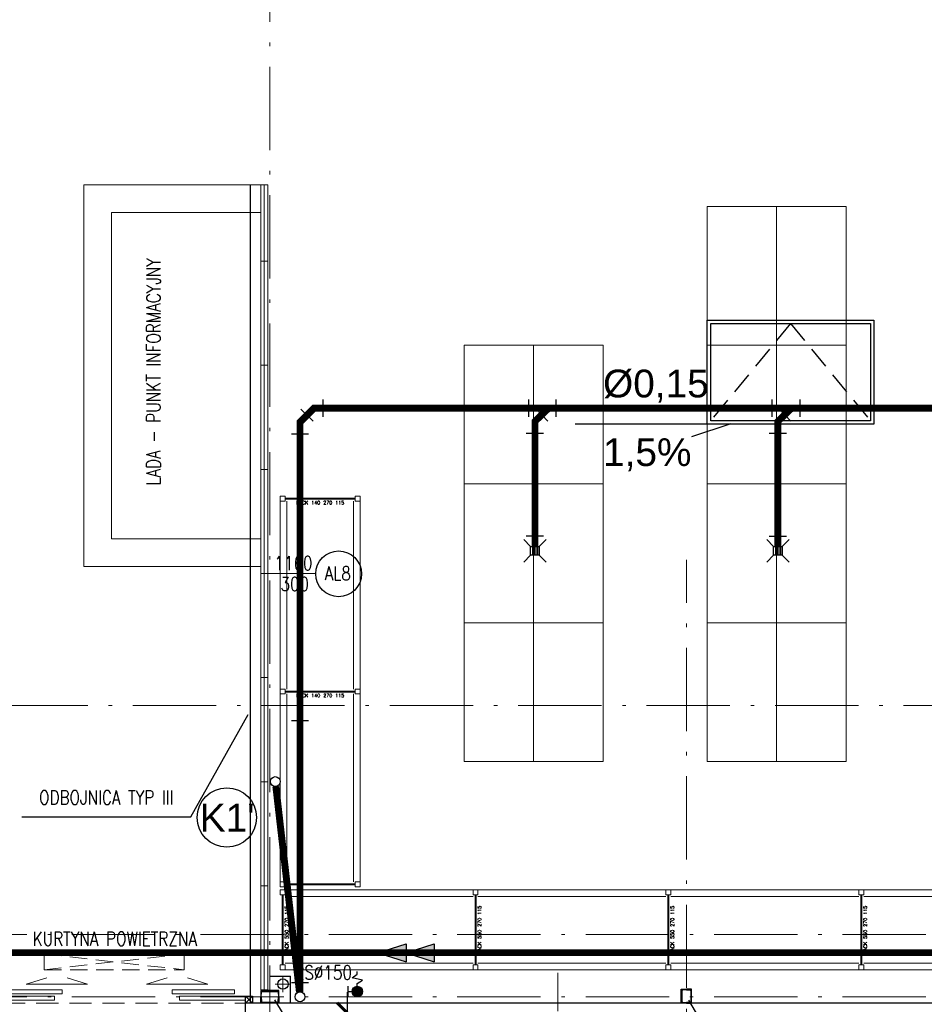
# Model space of a CAD drawing. Extents: x 153948 to 285449, y -89387 to -60195.
# Tile 28 of 108: x 255600 to 256903, y -85690 to -84272. Entities that reach past the tile are written whole.
import ezdxf
from ezdxf.enums import TextEntityAlignment as Align

# ---------------------------------------------------------------- set-up
doc = ezdxf.new("R2010")
doc.units = 0
doc.header["$LTSCALE"] = 100
doc.header["$MEASUREMENT"] = 0
doc.header["$PDMODE"] = 1
for name, pattern in [('ACAD_ISO10W100', [18.5, 12, -3, 0.5, -3]), ('DASHED2', [0.375, 0.25, -0.125]), ('HIDDEN2', [4.7625, 3.175, -1.5875])]:
    doc.linetypes.add(name, pattern=pattern)
doc.layers.get('0').update_dxf_attribs({"linetype": 'CONTINUOUS'})
doc.layers.get('DEFPOINTS').update_dxf_attribs({"linetype": 'CONTINUOUS'})
for name, color, linetype in [('1', 2, 'CONTINUOUS'), ('_INST OPIS', 7, 'CONTINUOUS'), ('_INST WODA', 4, 'CONTINUOUS'), ('_PROJ KS', 33, 'CONTINUOUS'), ('K-STA', 2, 'CONTINUOUS'), ('kanalizacja', 6, 'CONTINUOUS'), ('KRATKI', 33, 'CONTINUOUS'), ('R-----OP', 2, 'CONTINUOUS'), ('RYNNY', 2, 'CONTINUOUS'), ('SCIANY-GK', 11, 'CONTINUOUS'), ('TEXT', 11, 'CONTINUOUS'), ('WYMIARY', 1, 'CONTINUOUS'), ('ŚWIETLIK', 2, 'CONTINUOUS')]:
    doc.layers.add(name, color=color, linetype=linetype)
for name, color, linetype, lineweight in [('ALUMINIUM', 5, 'CONTINUOUS', 13), ('OSIE', 8, 'ACAD_ISO10W100', 15), ('PANELE', 3, 'CONTINUOUS', 25), ('RAK 140', 7, 'CONTINUOUS', 13), ('RS REGAŁY', 7, 'CONTINUOUS', 13)]:
    doc.layers.add(name, color=color, linetype=linetype, lineweight=lineweight)
doc.styles.add('DYBY-NORMALNY-0-8-N', font='ROMANS.SHX', dxfattribs={"width": 0.8})
doc.styles.add('instalacje', font='arial.ttf', dxfattribs={"height": 40})
doc.styles.get("Standard").update_dxf_attribs({"font": 'txt.shx'})
doc.styles.add('STYLE2', font='isocp.shx', dxfattribs={"width": 0.8})
doc.dimstyles.new('KRESKI_100', dxfattribs={"dimscale": 20, "dimtxt": 2.2, "dimasz": 1.5, "dimexe": 1.5, "dimexo": 1.5, "dimgap": 0.6, "dimtad": 1, "dimdec": 1, "dimrnd": 0.5, "dimdsep": 46, "dimtxsty": 'STYLE2', "dimblk1": 'ARCHTICK', "dimblk2": 'ARCHTICK', "dimsah": 1, "dimcen": 2.5, "dimdle": 1.5, "dimclrd": 10, "dimclre": 10, "dimclrt": 15, "dimadec": 0, "dimazin": 0, "dimtfac": 1, "dimtdec": 1, "dimtmove": 1, "dimatfit": 3, "dimldrblk": 'ARCHTICK', "dimfxl": 1.5, "dimfxlon": 1, "dimtolj": 1, "dimtzin": 0, "dimarcsym": 0})

# ---------------------------------------------------------------- blocks, each defined once
blk = doc.blocks.new('SC260X2')
at = {"layer": '1'}
for points in [[(-13, 9), (-13, 0), (-12.4, 0), (-12.1, 7, -0.401015), (-11.1, 7.9), (11.1, 7.9, -0.401015), (12.1, 7), (12.4, 0), (13, 0), (13, 9)], [(-13, -9), (-13, 0), (-12.4, 0), (-12.1, -7, 0.401015), (-11.1, -7.9), (11.1, -7.9, 0.401015), (12.1, -7), (12.4, 0), (13, 0), (13, -9)]]:
    blk.add_lwpolyline(points, format="xyb", close=True, dxfattribs=at)
blk = doc.blocks.new('SC200X2')
at = {"layer": '1'}
for points in [[(-10, 7.5), (-10, 0), (-9.7, 0, 0.391021), (-9.1, 0.6), (-8.7, 5.6, -0.391021), (-7.6, 6.6), (7.6, 6.6, -0.391021), (8.7, 5.6), (9.1, 0.6, 0.391021), (9.7, 0), (10, 0), (10, 7.5)], [(-10, -7.5), (-10, 0), (-9.7, 0, -0.391021), (-9.1, -0.6), (-8.7, -5.6, 0.391021), (-7.6, -6.6), (7.6, -6.6, 0.391021), (8.7, -5.6), (9.1, -0.6, -0.391021), (9.7, 0), (10, 0), (10, -7.5)]]:
    blk.add_lwpolyline(points, format="xyb", close=True, dxfattribs=at)
blk = doc.blocks.new('_ARCHTICK')
at = {"color": 0, "linetype": 'ByBlock', "const_width": 0.15}
blk.add_lwpolyline([(-0.5, -0.5), (0.5, 0.5)], dxfattribs=at)
blk = doc.blocks.new('*D364')
at = {"layer": 'DEFPOINTS', "color": 0, "ltscale": 0.1, "transparency": 16777216}
for p in [(256350.4, -85703), (256072.3, -85725.5), (256350.4, -85725.5)]:
    blk.add_point(p, dxfattribs=at)
at = {"layer": 'WYMIARY', "color": 10, "lineweight": -2, "ltscale": 0.1, "transparency": 16777216}
for p, q in [((256072.3, -85703), (256072.3, -85673)), ((256102.3, -85703), (256042.3, -85703)), ((256072.3, -85703), (256072.3, -85725.5)), ((256102.3, -85725.5), (256042.3, -85725.5)), ((256072.3, -85725.5), (256072.3, -85755.5))]:
    blk.add_line(p, q, dxfattribs=at)
at = {"layer": 'WYMIARY', "color": 10, "lineweight": -2, "ltscale": 0.1, "transparency": 16777216, "xscale": 30, "yscale": 30, "zscale": 30}
for p, rotation in [((256072.3, -85703), 270), ((256072.3, -85725.5), 90)]:
    blk.add_blockref('_ARCHTICK', p, dxfattribs=dict(at, rotation=rotation))
at = {"layer": 'WYMIARY', "color": 15, "ltscale": 0.1, "transparency": 16777216, "insert": (256014.2, -85760.4), "char_height": 44, "attachment_point": 5, "rotation": 90, "style": 'STYLE2'}
blk.add_mtext('\\A1;22.5', dxfattribs=at)
blk = doc.blocks.new('Wpust_kr')
for p, q in [((0, 12.5), (-10, 22.5)), ((12.5, 12.5), (22.5, 22.5)), ((0, 0), (-10, -10)), ((0, 0), (0, 12.5)), ((0, 12.5), (12.5, 12.5)), ((0, 10), (12.5, 10)), ((0, 7.5), (12.5, 7.5)), ((0, 5), (12.5, 5)), ((0, 2.5), (12.5, 2.5)), ((12.5, 0), (0, 0)), ((12.5, 12.5), (12.5, 0)), ((12.5, 0), (22.5, -10))]:
    blk.add_line(p, q)
blk = doc.blocks.new('A$C67367134')
at = {"layer": '_INST WODA', "ltscale": 0.1}
for p, q in [((-7.5, 27.3), (0, 32.6)), ((0, 32.6), (0, 36.3)), ((-13.8, 15.2), (-13.8, 0)), ((7.7, 24), (-7.5, 27.3)), ((0, 19.3), (7.7, 24)), ((0, 15.2), (0, 19.3)), ((-13.8, 7.6), (-7.6, 7.6))]:
    blk.add_line(p, q, dxfattribs=at)
blk.add_circle((0, 7.6), 7.58, dxfattribs=at)
blk = doc.blocks.new('RACK 140 270 115')
at = {"color": 40}
for p, q in [((7, 115), (277.8, 115)), ((2.75, 108), (2.75, 7)), ((4.25, 108), (4.25, 7)), ((7, 105.5), (277.8, 105.5)), ((7, 9.5), (277.8, 9.5)), ((7, 0), (277.8, 0))]:
    blk.add_line(p, q, dxfattribs=at)
for points in [[(0, 108), (7, 108), (7, 115), (0, 115)], [(0, 0), (7, 0), (7, 7), (0, 7)]]:
    blk.add_lwpolyline(points, close=True, dxfattribs=at)
at = {"color": 40, "insert": (9.25, 57.5), "char_height": 5, "width": 101, "attachment_point": 5, "rotation": 90}
blk.add_mtext('RACK 140 270 115', dxfattribs=at)
blk = doc.blocks.new('NOGA RACK 140 007 115')
at = {"color": 40}
for p, q in [((2.75, 108), (2.75, 7)), ((4.25, 108), (4.25, 7))]:
    blk.add_line(p, q, dxfattribs=at)
for points in [[(0, 108), (7, 108), (7, 115), (0, 115)], [(0, 0), (7, 0), (7, 7), (0, 7)]]:
    blk.add_lwpolyline(points, close=True, dxfattribs=at)
blk = doc.blocks.new('RACK 550 270 115')
at = {"color": 6}
for p, q in [((7, 115), (277.8, 115)), ((2.75, 108), (2.75, 7)), ((4.25, 108), (4.25, 7)), ((7, 105.5), (277.8, 105.5)), ((7, 9.5), (277.8, 9.5)), ((7, 0), (277.8, 0))]:
    blk.add_line(p, q, dxfattribs=at)
for points in [[(0, 108), (7, 108), (7, 115), (0, 115)], [(0, 0), (7, 0), (7, 7), (0, 7)]]:
    blk.add_lwpolyline(points, close=True, dxfattribs=at)
at = {"color": 6, "insert": (9.25, 57.5), "char_height": 5, "width": 101, "attachment_point": 5, "rotation": 90}
blk.add_mtext('RACK 550 270 115', dxfattribs=at)

msp = doc.modelspace()

# ---------------------------------------------------------------- hatches: boundary and pattern name
at = {"layer": '_INST WODA', "ltscale": 0.1}
msp.add_hatch(color=256, dxfattribs=at).paths.add_polyline_path([(256093.98, -85671.96, 1), (256078.82, -85671.96, 1)])
at = {"layer": '_PROJ KS', "ltscale": 0.1}
for points in [[(256156.6, -85602.97), (256156.6, -85628.95), (256115.98, -85615.96)], [(256197.22, -85602.97), (256197.22, -85628.95), (256156.6, -85615.96)]]:
    msp.add_hatch(color=256, dxfattribs=at).paths.add_polyline_path(points)

# ---------------------------------------------------------------- linework, layer by layer
at = {"layer": '_INST OPIS', "ltscale": 0.1}
for p, q in [((256400.44, -84853.89), (256624.61, -84853.89)), ((256624.61, -84853.89), (256567.94, -84872.49))]:
    msp.add_line(p, q, dxfattribs=at)
msp.add_circle((255898.55, -85421.15), 42.67, dxfattribs=at)
at = {"layer": '_PROJ KS', "color": 7, "ltscale": 0.1}
for p, q in [((256036.94, -84818.99), (256036.94, -84843.9)), ((256333.12, -84818.99), (256333.12, -84843.9)), ((256372.46, -84818.99), (256372.46, -84843.9)), ((256683.49, -84818.99), (256683.49, -84843.9)), ((256723.92, -84818.99), (256723.92, -84843.9)), ((256005.06, -84832.64), (256022.67, -84850.25)), ((256343.49, -84831.92), (256360.76, -84849.86)), ((256693.49, -84831.92), (256710.76, -84849.86)), ((256354.76, -84867.63), (256329.86, -84867.63)), ((256704.76, -84867.66), (256679.86, -84867.66)), ((256016.32, -84868.65), (255991.41, -84868.65)), ((256354.76, -85015.94), (256329.86, -85015.94)), ((256704.76, -85016.2), (256679.86, -85016.2)), ((256016.32, -85281.68), (255991.41, -85281.68)), ((256016.32, -85659.41), (255991.41, -85659.41))]:
    msp.add_line(p, q, dxfattribs=at)
at = {"layer": '_PROJ KS', "ltscale": 0.1}
for p, q in [((256115.98, -85615.96), (256156.6, -85602.97)), ((256156.6, -85602.97), (256156.6, -85628.95)), ((256156.6, -85615.96), (256197.22, -85602.97)), ((256197.22, -85602.97), (256197.22, -85628.95)), ((256115.98, -85615.96), (256156.6, -85628.95)), ((256156.6, -85615.96), (256197.22, -85628.95))]:
    msp.add_line(p, q, dxfattribs=at)
at = {"layer": '_PROJ KS', "ltscale": 0.1, "const_width": 10}
for points in [[(256003.86, -85672.41), (256003.86, -84851.45), (256023.86, -84831.45), (257862.25, -84831.45), (257882.25, -84851.45), (257882.25, -85470.92)], [(256342.31, -85030.54), (256342.31, -84850.34), (256361.93, -84831.45)], [(256692.31, -85030.54), (256692.31, -84850.34), (256711.93, -84831.45)], [(257855.09, -85615.96), (253113.93, -85615.96), (253113.93, -85265.07)]]:
    msp.add_lwpolyline(points, dxfattribs=at)
at = {"layer": '_PROJ KS', "linetype": 'HIDDEN2', "ltscale": 0.1, "const_width": 10}
msp.add_lwpolyline([(256003.05, -85672.46), (255969.08, -85376.48)], dxfattribs=at)
at = {"layer": '_PROJ KS', "ltscale": 0.1}
for centre in [(255968.27, -85369.39), (256003.86, -85679.55)]:
    msp.add_circle(centre, 7.13, dxfattribs=at)
at = {"layer": 'ALUMINIUM', "ltscale": 0.1}
for p, q in [((255692.4, -84509.55), (255947.4, -84509.55)), ((255692.4, -85059.55), (255692.4, -84509.55)), ((255947.4, -84509.55), (255957.4, -84509.55)), ((255947.4, -84619.55), (255947.4, -84509.55)), ((255952.4, -84619.55), (255952.4, -84509.55)), ((255957.4, -84619.55), (255957.4, -84509.55)), ((255732.4, -85019.55), (255732.4, -84549.55)), ((255732.4, -84549.55), (255947.4, -84549.55)), ((255947.4, -84769.55), (255947.4, -84619.55)), ((255947.4, -84619.55), (255957.4, -84619.55)), ((255947.4, -84619.55), (255957.4, -84619.55)), ((255947.4, -84619.55), (255957.4, -84619.55)), ((255947.4, -84619.55), (255957.4, -84619.55)), ((255952.4, -84769.55), (255952.4, -84619.55)), ((255957.4, -84769.55), (255957.4, -84619.55)), ((255947.4, -84769.55), (255957.4, -84769.55)), ((255947.4, -84919.55), (255947.4, -84769.55)), ((255947.4, -84769.55), (255957.4, -84769.55)), ((255947.4, -84769.55), (255957.4, -84769.55)), ((255952.4, -84919.55), (255952.4, -84769.55)), ((255957.4, -84919.55), (255957.4, -84769.55)), ((255947.4, -84919.55), (255957.4, -84919.55)), ((255947.4, -84919.55), (255957.4, -84919.55)), ((255947.4, -85069.55), (255947.4, -84919.55)), ((255952.4, -85069.55), (255952.4, -84919.55)), ((255957.4, -85069.55), (255957.4, -84919.55)), ((255732.4, -85019.55), (255947.4, -85019.55)), ((255692.4, -85059.55), (255947.4, -85059.55)), ((255947.4, -85069.55), (255957.4, -85069.55)), ((255947.4, -85069.55), (255957.4, -85069.55)), ((255947.4, -85219.55), (255947.4, -85069.55)), ((255952.4, -85219.55), (255952.4, -85069.55)), ((255957.4, -85219.55), (255957.4, -85069.55)), ((255947.4, -85369.55), (255947.4, -85219.55)), ((255947.4, -85219.55), (255957.4, -85219.55)), ((255947.4, -85219.55), (255957.4, -85219.55)), ((255952.4, -85369.55), (255952.4, -85219.55)), ((255957.4, -85369.55), (255957.4, -85219.55)), ((255947.4, -85369.55), (255957.4, -85369.55)), ((255947.4, -85369.55), (255957.4, -85369.55)), ((255947.4, -85369.55), (255957.4, -85369.55)), ((255947.4, -85519.55), (255947.4, -85369.55)), ((255952.4, -85519.55), (255952.4, -85369.55)), ((255957.4, -85519.55), (255957.4, -85369.55)), ((255947.4, -85519.55), (255957.4, -85519.55)), ((255947.4, -85669.55), (255947.4, -85519.55)), ((255947.4, -85519.55), (255957.4, -85519.55)), ((255947.4, -85519.55), (255957.4, -85519.55)), ((255947.4, -85519.55), (255957.4, -85519.55)), ((255952.4, -85669.55), (255952.4, -85519.55)), ((255957.4, -85669.55), (255957.4, -85519.55)), ((255947.4, -85669.55), (255957.4, -85669.55))]:
    msp.add_line(p, q, dxfattribs=at)
at = {"layer": 'ALUMINIUM', "linetype": 'DASHED2'}
for p, q in [((255635.15, -85640.66), (255836.79, -85617.75)), ((255635.15, -85617.75), (255836.79, -85640.66))]:
    msp.add_line(p, q, dxfattribs=at)
at = {"layer": 'ALUMINIUM', "linetype": 'Continuous', "ltscale": 0.1}
for p, q in [((255609.64, -85661.38), (255639.09, -85652.26)), ((255697.88, -85661.38), (255609.64, -85661.38)), ((255697.88, -85661.38), (255668.43, -85652.26)), ((255782.93, -85661.38), (255812.38, -85652.26)), ((255782.93, -85661.38), (255871.17, -85661.38)), ((255871.17, -85661.38), (255841.72, -85652.26))]:
    msp.add_line(p, q, dxfattribs=at)
at = {"layer": 'ALUMINIUM', "linetype": 'DASHED2'}
msp.add_lwpolyline([(255635.15, -85617.75), (255635.15, -85640.66), (255836.79, -85640.66), (255836.79, -85617.75)], close=True, dxfattribs=at)
at = {"layer": 'ALUMINIUM'}
for points in [[(255571.12, -85675.23), (255661.12, -85675.23), (255661.12, -85669.64), (255571.12, -85669.64)], [(255909.68, -85675.23), (255819.68, -85675.23), (255819.68, -85669.64), (255909.68, -85669.64)], [(255560.4, -85684.14), (255650.4, -85684.14), (255650.4, -85678.55), (255560.4, -85678.55)], [(255830.4, -85684.14), (255925.4, -85684.14), (255925.4, -85678.55), (255830.4, -85678.55)]]:
    msp.add_lwpolyline(points, close=True, dxfattribs=at)
at = {"layer": 'ALUMINIUM', "linetype": 'HIDDEN2', "ltscale": 0.1}
msp.add_lwpolyline([(255195.4, -85688.55), (255925.4, -85688.55), (255925.4, -85727.96), (255195.4, -85727.96)], close=True, dxfattribs=at)
at = {"layer": 'K-STA', "color": 7, "ltscale": 0.1}
msp.add_line((255932.4, -85688.55), (255932.4, -84509.55), dxfattribs=at)
at = {"layer": 'K-STA', "ltscale": 0.1}
for p, q in [((255925.4, -85678.55), (255935.4, -85688.55)), ((255925.4, -85688.55), (255935.4, -85678.55))]:
    msp.add_line(p, q, dxfattribs=at)
at = {"layer": 'K-STA'}
msp.add_lwpolyline([(255925.4, -85678.55), (255935.4, -85678.55), (255935.4, -85688.55), (255925.4, -85688.55)], close=True, dxfattribs=at)
at = {"layer": 'OSIE', "ltscale": 0.1}
for p, q in [((255960.4, -86679.55), (255960.4, -73374.65)), ((256560.4, -86036.78), (256560.4, -85049.97)), ((248363.17, -85259.55), (263229.19, -85259.55)), ((247720.4, -85589.55), (263229.19, -85589.55)), ((256375.4, -86255.21), (256375.4, -85644.89)), ((255967.87, -85661.49), (255990.66, -85661.49)), ((255979.26, -85672.89), (255979.26, -85650.09)), ((247720.4, -85679.55), (263229.19, -85679.55))]:
    msp.add_line(p, q, dxfattribs=at)
at = {"layer": 'PANELE', "ltscale": 0.5}
msp.add_line((260290.4, -85688.55), (255925.4, -85688.55), dxfattribs=at)
at = {"layer": 'PANELE', "ltscale": 0.12}
msp.add_line((255925.4, -85703.05), (255925.4, -85688.55), dxfattribs=at)
at = {"layer": 'R-----OP'}
for p, q in [((255846.39, -85420.4), (255929.23, -85272.81)), ((255602.98, -85420.4), (255846.39, -85420.4))]:
    msp.add_line(p, q, dxfattribs=at)
at = {"layer": 'R-----OP', "lineweight": 13}
msp.add_lwpolyline([(256027.08, -85069.55), (255957.4, -85069.55)], dxfattribs=at)
at = {"layer": 'R-----OP'}
msp.add_circle((256059.52, -85070.03), 33, dxfattribs=at)
at = {"layer": 'RAK 140'}
for points in [[(256690.4, -84740.55), (256690.4, -84540.55), (256590.4, -84540.55), (256590.4, -84740.55)], [(256790.4, -84740.55), (256790.4, -84540.55), (256690.4, -84540.55), (256690.4, -84740.55)], [(256340.4, -84940.55), (256340.4, -84740.55), (256240.4, -84740.55), (256240.4, -84940.55)], [(256440.4, -84940.55), (256440.4, -84740.55), (256340.4, -84740.55), (256340.4, -84940.55)], [(256690.4, -84940.55), (256690.4, -84740.55), (256590.4, -84740.55), (256590.4, -84940.55)], [(256790.4, -84940.55), (256790.4, -84740.55), (256690.4, -84740.55), (256690.4, -84940.55)], [(256340.4, -85140.55), (256340.4, -84940.55), (256240.4, -84940.55), (256240.4, -85140.55)], [(256440.4, -85140.55), (256440.4, -84940.55), (256340.4, -84940.55), (256340.4, -85140.55)], [(256690.4, -85140.55), (256690.4, -84940.55), (256590.4, -84940.55), (256590.4, -85140.55)], [(256790.4, -85140.55), (256790.4, -84940.55), (256690.4, -84940.55), (256690.4, -85140.55)], [(256340.4, -85340.55), (256340.4, -85140.55), (256240.4, -85140.55), (256240.4, -85340.55)], [(256440.4, -85340.55), (256440.4, -85140.55), (256340.4, -85140.55), (256340.4, -85340.55)], [(256690.4, -85340.55), (256690.4, -85140.55), (256590.4, -85140.55), (256590.4, -85340.55)], [(256790.4, -85340.55), (256790.4, -85140.55), (256690.4, -85140.55), (256690.4, -85340.55)]]:
    msp.add_lwpolyline(points, close=True, dxfattribs=at)
at = {"layer": 'RYNNY', "ltscale": 0.1}
msp.add_circle((255979.26, -85661.13), 7.5, dxfattribs=at)
at = {"layer": 'SCIANY-GK', "ltscale": 0.1}
for p in [(255960.4, -85649.55), (255990.4, -85688.55)]:
    msp.add_line(p, (255990.4, -85649.55), dxfattribs=at)
at = {"layer": 'TEXT'}
for p, q in [((256034.26, -85792.74), (255967.39, -85684.05)), ((256627.78, -85792.74), (256564.15, -85684.55))]:
    msp.add_line(p, q, dxfattribs=at)
at = {"layer": 'ŚWIETLIK', "linetype": 'HIDDEN2', "ltscale": 0.1}
for q in [(256595.4, -84849.55), (256825.4, -84849.55)]:
    msp.add_line((256710.4, -84709.55), q, dxfattribs=at)
at = {"layer": 'ŚWIETLIK'}
for points in [[(256590.4, -84704.55), (256830.4, -84704.55), (256830.4, -84854.55), (256590.4, -84854.55)], [(256595.4, -84709.55), (256825.4, -84709.55), (256825.4, -84849.55), (256595.4, -84849.55)]]:
    msp.add_lwpolyline(points, close=True, dxfattribs=at)

# ---------------------------------------------------------------- block references
at = {"layer": '_INST WODA', "ltscale": 0.1}
msp.add_blockref('A$C67367134', (256086.4, -85679.55), dxfattribs=at)
at = {"layer": 'K-STA', "ltscale": 0.5}
msp.add_blockref('SC260X2', (255960.4, -85679.55), dxfattribs=at)
at = {"layer": 'K-STA', "ltscale": 0.5, "rotation": 270}
msp.add_blockref('SC200X2', (256560.4, -85678.55), dxfattribs=at)
at = {"layer": 'kanalizacja', "rotation": 270}
for p in [(256336.06, -85030.54), (256686.06, -85030.54)]:
    msp.add_blockref('Wpust_kr', p, dxfattribs=at)
at = {"layer": 'KRATKI', "rotation": 270}
for p in [(256336.06, -85030.54), (256686.06, -85030.54)]:
    msp.add_blockref('Wpust_kr', p, dxfattribs=at)
at = {"layer": 'RS REGAŁY', "rotation": 270}
for name, p in [('RACK 140 270 115', (255975.4, -84958.35)), ('RACK 140 270 115', (255975.4, -85236.15)), ('NOGA RACK 140 007 115', (255975.4, -85513.95))]:
    msp.add_blockref(name, p, dxfattribs=at)
at = {"layer": 'RS REGAŁY'}
for p in [(255975.4, -85640.59), (256253.2, -85640.59), (256531, -85640.59), (256808.8, -85640.59)]:
    msp.add_blockref('RACK 550 270 115', p, dxfattribs=at)

# ---------------------------------------------------------------- texts
at = {"layer": '_INST OPIS', "ltscale": 0.1, "style": 'instalacje'}
for s, p in [('%%C0,15 ', (256440.4, -84815.84)), ('1,5%%%', (256440.4, -84914.77)), ("K1'", (255859.37, -85441.45))]:
    msp.add_text(s, height=40, dxfattribs=at).set_placement(p)
at = {"layer": 'R-----OP', "color": 2, "style": 'DYBY-NORMALNY-0-8-N', "width": 0.8}
msp.add_text('LADA - PUNKT INFORMACYJNY', height=20, rotation=90, dxfattribs=at).set_placement((255792.83, -84778.84), align=Align.MIDDLE)
for s, p in [('1160', (255994.42, -85054.55)), ('300', (255996.26, -85084.77)), ('ODBOJNICA TYP III', (255724.69, -85392.45)), ('KURTYNA POWIETRZNA', (255737.14, -85595.99)), ('RS%%c150', (256037.24, -85644.58))]:
    msp.add_text(s, height=20, dxfattribs=at).set_placement(p, align=Align.MIDDLE)
msp.add_text('AL8', height=20, dxfattribs=at).set_placement((256058.28, -85069.36), align=Align.MIDDLE_CENTER)

# ---------------------------------------------------------------- dimensions: what is measured, and where the dimension line sits
at = {"layer": 'WYMIARY', "ltscale": 0.1}
dim = msp.add_linear_dim(base=(256072.3, -85725.55), p1=(256350.4, -85703.05), p2=(256350.4, -85725.55), angle=90, dimstyle='KRESKI_100', dxfattribs=at)
dim.commit()
dim.dimension.update_dxf_attribs({"geometry": '*D364', "text_midpoint": (256048.25, -85760.4), "dimtype": 160})

doc.saveas('drawing.dxf')
